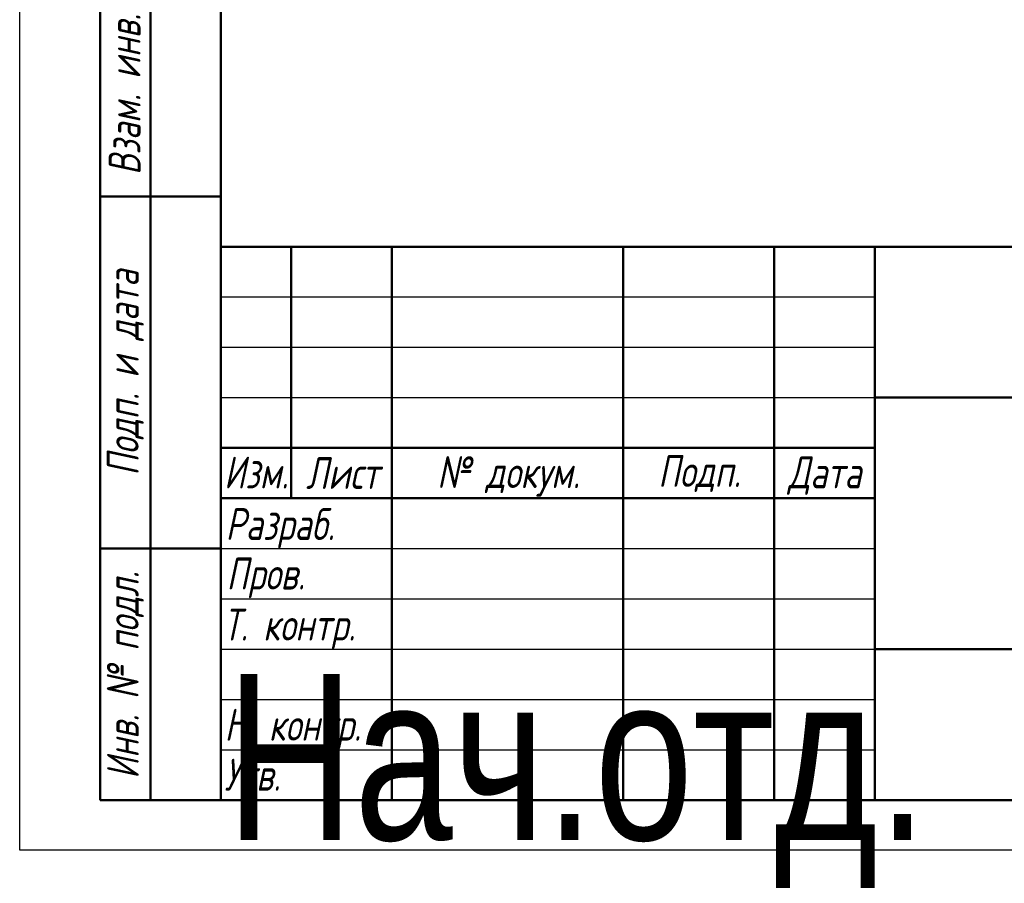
# Model space of a CAD drawing. Header units: millimetres. Extents: x -125 to 744, y -69 to 356.
# Tile 1 of 6: x 0 to 98, y -3 to 83. Entities that reach past the tile are written whole.
import ezdxf
from ezdxf.enums import TextEntityAlignment as Align

# ---------------------------------------------------------------- set-up
doc = ezdxf.new("R2018")
doc.units = ezdxf.units.MM
for name, color, linetype, lineweight in [('Заголовок (ГОСТ)', 7, 'Continuous', 50), ('Кромка (ГОСТ)', 7, 'Continuous', 50), ('Обозначение (ГОСТ)', 7, 'Continuous', 25), ('Эскизная геометрия (ГОСТ)', 7, 'Continuous', 50)]:
    doc.layers.add(name, color=color, linetype=linetype, lineweight=lineweight)
doc.styles.get("Standard").update_dxf_attribs({"font": 'GOST Common Italic.ttf'})
doc.styles.add('Альтернативный текст (ГОСТ)', font='txt', dxfattribs={"width": 0.8})

# ---------------------------------------------------------------- blocks, each defined once
blk = doc.blocks.new('ГОСТ - Доп. графы 1')
at = {"layer": 'Эскизная геометрия (ГОСТ)'}
for p, q in [((-12, 0), (-12, 145)), ((-12, 145), (0, 145)), ((-7, 145), (-7, 0)), ((-12, 110), (-7, 110)), ((-7, 110), (0, 110)), ((-12, 85), (-7, 85)), ((-7, 85), (0, 85)), ((-12, 60), (-7, 60)), ((-7, 60), (0, 60)), ((-12, 25), (-7, 25)), ((-7, 25), (0, 25)), ((0, 0), (-12, 0))]:
    blk.add_line(p, q, dxfattribs=at)
at = {"layer": 'Обозначение (ГОСТ)', "char_height": 3.17, "attachment_point": 5, "rotation": 90, "style": 'Альтернативный текст (ГОСТ)'}
for s, insert, width in [('\\fGOST Common|b0|i1;\\H3.1700;Подп. и дата', (-9.373, 127.414), 34.76787), ('\\fGOST Common|b0|i1;\\H3.1700;Инв. № дубл.', (-8.947, 97.547), 24.84382), ('\\fGOST Common|b0|i1;\\H3.1700;Взам. инв. №', (-9.575, 72.532), 24.86686), ('\\fGOST Common|b0|i1;\\H3.1700;Подп. и дата', (-9.499, 42.471), 35.14856), ('\\fGOST Common|b0|i1;\\H3.1700;Инв. № подл.', (-9.5, 12.411), 24.96181)]:
    blk.add_mtext(s, dxfattribs=dict(at, insert=insert, width=width))
at = {"layer": 'Обозначение (ГОСТ)', "lineweight": 30, "width": 0.8, "flags": 17}
for tag, p in [('Подп._и_дата_2', (-3.532, 127.511)), ('Инв._номер_дубликата', (-3.406, 97.466)), ('Взамен_инв._номера', (-3.46, 72.529)), ('Подп._и_дата_1', (-3.422, 42.352)), ('ИНВЕНТАРНЫЙ_НОМЕР', (-3.329, 12.683))]:
    blk.add_attdef(tag, text='', height=3.17, rotation=90, dxfattribs=at).set_placement(p, align=Align.MIDDLE_CENTER)
blk = doc.blocks.new('Основные надписи ГОСТ - Форма 1')
at = {"layer": 'Заголовок (ГОСТ)'}
for p, q in [((0, 55), (185, 55)), ((0, 0), (0, 55)), ((0, 0), (0, 55)), ((7, 55), (7, 30)), ((17, 55), (17, 0)), ((40, 55), (40, 0)), ((55, 55), (55, 0)), ((65, 55), (65, 0)), ((65, 40), (185, 40)), ((0, 35), (65, 35)), ((0, 30), (65, 30)), ((65, 15), (185, 15)), ((185, 0), (0, 0))]:
    blk.add_line(p, q, dxfattribs=at)
at = {"layer": 'Заголовок (ГОСТ)', "linetype": 'Continuous', "lineweight": 25}
for p, q in [((0, 50), (65, 50)), ((0, 45), (65, 45)), ((0, 40), (65, 40)), ((0, 25), (65, 25)), ((0, 20), (65, 20)), ((0, 15), (65, 15)), ((0, 10), (65, 10)), ((0, 5), (65, 5))]:
    blk.add_line(p, q, dxfattribs=at)
at = {"layer": 'Заголовок (ГОСТ)', "char_height": 3.17, "style": 'Альтернативный текст (ГОСТ)'}
for s, insert, width, attachment_point in [('\\fGOST Common|b0|i1;\\H3.1700;Изм.', (3.505, 32.556), 6.96351, 5), ('\\fGOST Common|b0|i1;\\H3.1700;Лист', (12.101, 32.502), 10.00294, 5), ('\\A0;\\fGOST Common|b0|i1;\\H3.1700;№ докум.', (28.584, 32.156), 22.90693, 5), ('\\fGOST Common|b0|i1;\\H3.1700;Подп.', (47.561, 32.45), 14.879, 5), ('\\fGOST Common|b0|i1;\\H3.1700;Дата', (60.023, 32.24), 9.96136, 5), ('\\fGOST Common|b0|i1;\\H3.1700;Разраб.', (0.468, 27.003), 16.9971, 4), ('\\fGOST Common|b0|i1;\\H3.1700;Пров.', (0.562, 22.076), 17.01916, 4), ('\\A0;\\fGOST Common|b0|i1;\\H3.1700;Т. контр.', (0.231, 17.006), 16.95541, 4), ('\\fGOST Common|b0|i1;\\H3.1700;Н. контр.', (0.365, 7.053), 16.99989, 4), ('\\fGOST Common|b0|i1;\\H3.1700;Утв.', (0.344, 2.515), 17.00831, 4)]:
    blk.add_mtext(s, dxfattribs=dict(at, insert=insert, width=width, attachment_point=attachment_point))
at = {"layer": 'Заголовок (ГОСТ)', "lineweight": 30, "flags": 104}
for tag, height, width, p in [('Изм1', 2.891, 0.7, (3.513, 52.516)), ('Лист1', 2.891, 0.7, (12.031, 52.516)), ('Докум1', 2.891, 0.7, (28.542, 52.483)), ('Изм2', 2.891, 0.7, (3.504, 47.521)), ('Лист2', 2.891, 0.7, (12.012, 47.504)), ('Докум2', 2.891, 0.7, (28.526, 47.497)), ('Изм3', 2.891, 0.7, (3.504, 42.5)), ('Лист3', 2.891, 0.7, (12.012, 42.508)), ('Докум3', 2.891, 0.7, (28.51, 42.479)), ('Изм4', 2.891, 0.7, (3.513, 37.504)), ('Лист4', 2.891, 0.7, (12.004, 37.526)), ('Докум4', 2.891, 0.7, (28.515, 37.52)), ('НАИМЕНОВАНИЕ', 5, 0.8, (100.031, 29.975)), ('Литера', 3.5, 0.8, (137.52, 27.251)), ('Литера2', 3.5, 0.8, (142.512, 27.221)), ('Литера3', 3.5, 0.8, (147.518, 27.211)), ('Масса', 3.5, 0.8, (158.469, 27.533)), ('Масштаб', 3.5, 0.8, (175.997, 27.603)), ('Тип_документа', 3.17, 0.8, (100.078, 17.558)), ('Листов', 3.17, 0.8, (177.459, 17.579)), ('Материал_Класс', 3.5, 0.9, (100, 7.5))]:
    blk.add_attdef(tag, text='', height=height, dxfattribs=dict(at, width=width)).set_placement(p, align=Align.MIDDLE_CENTER)
for tag, height, width, p in [('Подп1', 2.891, 0.7, (40.014, 52.512)), ('Дата1', 2, 0.7, (55.012, 52.513)), ('Подп2', 2.891, 0.7, (40.014, 47.503)), ('Дата2', 2, 0.7, (55.012, 47.491)), ('Подп3', 2.891, 0.7, (40.014, 42.515)), ('Дата3', 2, 0.7, (55.023, 42.521)), ('Подп4', 2.891, 0.7, (40.014, 37.506)), ('Дата4', 2, 0.7, (55.023, 37.509)), ('АВТОР', 3.17, 0.8, (17.411, 27.488)), ('Разработал_Подп.', 2.891, 0.7, (40.045, 27.514)), ('ДАТА_СОЗДАНИЯ', 2, 0.7, (55.009, 27.511)), ('ПРОВЕРИЛ', 3.17, 0.8, (17.408, 22.526)), ('Проверил_Подп.', 2.891, 0.7, (40.045, 22.525)), ('ДАТА_ПРОВЕРКИ', 2, 0.7, (55.022, 22.51)), ('ТЕХНОЛОГ', 3.17, 0.8, (17.334, 17.543)), ('Технолог_Подп.', 2.891, 0.7, (40.045, 17.515)), ('Технолог_Дата', 2, 0.7, (55.015, 17.503)), ('НАЧ._ОТДЕЛА', 3.17, 0.8, (17.462, 12.446)), ('Руководитель_Подп.', 2.891, 0.7, (40.005, 12.505)), ('Руководитель_Дата', 2, 0.7, (55.01, 12.509)), ('Должность_руководителя', 3.17, 0.8, (0.522, 12.514)), ('НОРМОКОНТРОЛЬ', 3.17, 0.8, (17.375, 7.481)), ('Нормоконтроль_Подп.', 2.891, 0.7, (40.045, 7.515)), ('ДАТА_НОРМОКОНТРОЛЯ', 2, 0.7, (55.024, 7.511)), ('УТВЕРДИЛ', 3.17, 0.8, (17.401, 2.507)), ('Утвердил_Подп.', 2.891, 0.7, (40.045, 2.505)), ('ДАТА_УТВЕРЖДЕНИЯ', 2, 0.7, (55.009, 2.498))]:
    blk.add_attdef(tag, text='', height=height, dxfattribs=dict(at, width=width)).set_placement(p, align=Align.MIDDLE_LEFT)
for tag, height, p in [('ОБОЗНАЧЕНИЕ', 5, (125.326, 47.559)), ('ОРГАНИЗАЦИЯ', 3.5, (160.023, 7.599))]:
    blk.add_attdef(tag, text='', height=height, dxfattribs=at).set_placement(p, align=Align.MIDDLE_CENTER)
at = {"layer": 'Заголовок (ГОСТ)', "lineweight": 30, "width": 0.9, "flags": 104}
for tag, p in [('Материал_Наим.', (133.707, 9.751)), ('Материал_ГОСТ', (134.04, 4.057))]:
    blk.add_attdef(tag, text='', height=3.5, dxfattribs=at).set_placement(p, align=Align.MIDDLE_RIGHT)
blk = doc.blocks.new('Рамки ГОСТ_ граница 297x210')
at = {"layer": 'Кромка (ГОСТ)', "lineweight": 25}
for p, q in [((0, 0), (0, 297)), ((210, 0), (0, 0))]:
    blk.add_line(p, q, dxfattribs=at)
at = {"layer": 'Кромка (ГОСТ)'}
for p, q in [((20, 292), (20, 5)), ((20, 5), (205, 5))]:
    blk.add_line(p, q, dxfattribs=at)

msp = doc.modelspace()

# ---------------------------------------------------------------- block references
for name, p in [('Рамки ГОСТ_ граница 297x210', (0, 0)), ('ГОСТ - Доп. графы 1', (20, 5))]:
    msp.add_blockref(name, p)
ref = msp.add_blockref('Основные надписи ГОСТ - Форма 1', (20, 5))
lines = msp.add_mtext('\\W0.8000;Нач.отд.', dxfattribs={"layer": 'Заголовок (ГОСТ)', "insert": (20.522, 17.514), "char_height": 16.47596, "attachment_point": 1})
ref.add_attrib('Должность_руководителя', '', (20.522, 17.514), dxfattribs={"flags": 104}).embed_mtext(lines)
lines = msp.add_mtext('\\W0.8000;', dxfattribs={"layer": 'Заголовок (ГОСТ)', "insert": (37.411, 32.488), "char_height": 22.5926, "attachment_point": 1})
ref.add_attrib('АВТОР', '', (37.411, 32.488), dxfattribs={"flags": 104}).embed_mtext(lines)
lines = msp.add_mtext('\\W0.8000;', dxfattribs={"layer": 'Заголовок (ГОСТ)', "insert": (37.408, 27.526), "char_height": 22.5517, "attachment_point": 1})
ref.add_attrib('ПРОВЕРИЛ', '', (37.408, 27.526), dxfattribs={"flags": 104}).embed_mtext(lines)
lines = msp.add_mtext('\\W0.8000;', dxfattribs={"layer": 'Заголовок (ГОСТ)', "insert": (37.334, 22.543), "char_height": 22.671, "attachment_point": 1})
ref.add_attrib('ТЕХНОЛОГ', '', (37.334, 22.543), dxfattribs={"flags": 104}).embed_mtext(lines)
lines = msp.add_mtext('\\W0.8000;', dxfattribs={"layer": 'Заголовок (ГОСТ)', "insert": (37.462, 17.446), "char_height": 22.555, "attachment_point": 1})
ref.add_attrib('НАЧ._ОТДЕЛА', '', (37.462, 17.446), dxfattribs={"flags": 104}).embed_mtext(lines)
lines = msp.add_mtext('\\W0.8000;', dxfattribs={"layer": 'Заголовок (ГОСТ)', "insert": (37.375, 12.481), "char_height": 22.669, "attachment_point": 1})
ref.add_attrib('НОРМОКОНТРОЛЬ', '', (37.375, 12.481), dxfattribs={"flags": 104}).embed_mtext(lines)
lines = msp.add_mtext('\\W0.8000;', dxfattribs={"layer": 'Заголовок (ГОСТ)', "insert": (37.401, 7.507), "char_height": 22.613, "attachment_point": 1})
ref.add_attrib('УТВЕРДИЛ', '', (37.401, 7.507), dxfattribs={"flags": 104}).embed_mtext(lines)
lines = msp.add_mtext('\\W0.7000;', dxfattribs={"layer": 'Заголовок (ГОСТ)', "insert": (75.012, 57.513), "char_height": 9.9845, "attachment_point": 1})
ref.add_attrib('Дата1', '', (75.012, 57.513), dxfattribs={"flags": 104}).embed_mtext(lines)
lines = msp.add_mtext('\\W0.7000;', dxfattribs={"layer": 'Заголовок (ГОСТ)', "insert": (75.012, 52.491), "char_height": 9.9845, "attachment_point": 1})
ref.add_attrib('Дата2', '', (75.012, 52.491), dxfattribs={"flags": 104}).embed_mtext(lines)
lines = msp.add_mtext('\\W0.7000;', dxfattribs={"layer": 'Заголовок (ГОСТ)', "insert": (75.023, 47.521), "char_height": 9.9712, "attachment_point": 1})
ref.add_attrib('Дата3', '', (75.023, 47.521), dxfattribs={"flags": 104}).embed_mtext(lines)
lines = msp.add_mtext('\\W0.7000;', dxfattribs={"layer": 'Заголовок (ГОСТ)', "insert": (75.023, 42.509), "char_height": 9.9886, "attachment_point": 1})
ref.add_attrib('Дата4', '', (75.023, 42.509), dxfattribs={"flags": 104}).embed_mtext(lines)
lines = msp.add_mtext('\\W0.7000;', dxfattribs={"layer": 'Заголовок (ГОСТ)', "insert": (75.009, 32.511), "char_height": 9.9804, "attachment_point": 1})
ref.add_attrib('ДАТА_СОЗДАНИЯ', '', (75.009, 32.511), dxfattribs={"flags": 104}).embed_mtext(lines)
lines = msp.add_mtext('\\W0.7000;', dxfattribs={"layer": 'Заголовок (ГОСТ)', "insert": (75.022, 27.51), "char_height": 9.9577, "attachment_point": 1})
ref.add_attrib('ДАТА_ПРОВЕРКИ', '', (75.022, 27.51), dxfattribs={"flags": 104}).embed_mtext(lines)
lines = msp.add_mtext('\\W0.7000;', dxfattribs={"layer": 'Заголовок (ГОСТ)', "insert": (75.015, 22.503), "char_height": 9.9863, "attachment_point": 1})
ref.add_attrib('Технолог_Дата', '', (75.015, 22.503), dxfattribs={"flags": 104}).embed_mtext(lines)
lines = msp.add_mtext('\\W0.7000;', dxfattribs={"layer": 'Заголовок (ГОСТ)', "insert": (75.01, 17.509), "char_height": 9.9902, "attachment_point": 1})
ref.add_attrib('Руководитель_Дата', '', (75.01, 17.509), dxfattribs={"flags": 104}).embed_mtext(lines)
lines = msp.add_mtext('\\W0.7000;', dxfattribs={"layer": 'Заголовок (ГОСТ)', "insert": (75.024, 12.511), "char_height": 9.9825, "attachment_point": 1})
ref.add_attrib('ДАТА_НОРМОКОНТРОЛЯ', '', (75.024, 12.511), dxfattribs={"flags": 104}).embed_mtext(lines)
lines = msp.add_mtext('\\W0.7000;', dxfattribs={"layer": 'Заголовок (ГОСТ)', "insert": (75.009, 7.498), "char_height": 9.9968, "attachment_point": 1})
ref.add_attrib('ДАТА_УТВЕРЖДЕНИЯ', '', (75.009, 7.498), dxfattribs={"flags": 104}).embed_mtext(lines)
lines = msp.add_mtext('\\W0.7000;', dxfattribs={"layer": 'Заголовок (ГОСТ)', "insert": (60.014, 57.512), "char_height": 14.92, "attachment_point": 1})
ref.add_attrib('Подп1', '', (60.014, 57.512), dxfattribs={"flags": 104}).embed_mtext(lines)
lines = msp.add_mtext('\\W0.7000;', dxfattribs={"layer": 'Заголовок (ГОСТ)', "insert": (60.014, 52.503), "char_height": 14.9856, "attachment_point": 1})
ref.add_attrib('Подп2', '', (60.014, 52.503), dxfattribs={"flags": 104}).embed_mtext(lines)
lines = msp.add_mtext('\\W0.7000;', dxfattribs={"layer": 'Заголовок (ГОСТ)', "insert": (60.014, 47.515), "char_height": 14.9856, "attachment_point": 1})
ref.add_attrib('Подп3', '', (60.014, 47.515), dxfattribs={"flags": 104}).embed_mtext(lines)
lines = msp.add_mtext('\\W0.7000;', dxfattribs={"layer": 'Заголовок (ГОСТ)', "insert": (60.014, 42.506), "char_height": 14.9659, "attachment_point": 1})
ref.add_attrib('Подп4', '', (60.014, 42.506), dxfattribs={"flags": 104}).embed_mtext(lines)
lines = msp.add_mtext('\\W0.7000;', dxfattribs={"layer": 'Заголовок (ГОСТ)', "insert": (60.045, 32.514), "char_height": 14.9596, "attachment_point": 1})
ref.add_attrib('Разработал_Подп.', '', (60.045, 32.514), dxfattribs={"flags": 104}).embed_mtext(lines)
lines = msp.add_mtext('\\W0.7000;', dxfattribs={"layer": 'Заголовок (ГОСТ)', "insert": (60.045, 27.525), "char_height": 14.9397, "attachment_point": 1})
ref.add_attrib('Проверил_Подп.', '', (60.045, 27.525), dxfattribs={"flags": 104}).embed_mtext(lines)
lines = msp.add_mtext('\\W0.7000;', dxfattribs={"layer": 'Заголовок (ГОСТ)', "insert": (60.045, 22.515), "char_height": 14.9397, "attachment_point": 1})
ref.add_attrib('Технолог_Подп.', '', (60.045, 22.515), dxfattribs={"flags": 104}).embed_mtext(lines)
lines = msp.add_mtext('\\W0.7000;', dxfattribs={"layer": 'Заголовок (ГОСТ)', "insert": (60.005, 17.505), "char_height": 14.9795, "attachment_point": 1})
ref.add_attrib('Руководитель_Подп.', '', (60.005, 17.505), dxfattribs={"flags": 104}).embed_mtext(lines)
lines = msp.add_mtext('\\W0.7000;', dxfattribs={"layer": 'Заголовок (ГОСТ)', "insert": (60.045, 12.515), "char_height": 14.9397, "attachment_point": 1})
ref.add_attrib('Нормоконтроль_Подп.', '', (60.045, 12.515), dxfattribs={"flags": 104}).embed_mtext(lines)
lines = msp.add_mtext('\\W0.7000;', dxfattribs={"layer": 'Заголовок (ГОСТ)', "insert": (60.045, 7.505), "char_height": 14.9596, "attachment_point": 1})
ref.add_attrib('Утвердил_Подп.', '', (60.045, 7.505), dxfattribs={"flags": 104}).embed_mtext(lines)
lines = msp.add_mtext('\\W0.7000;', dxfattribs={"layer": 'Заголовок (ГОСТ)', "insert": (48.542, 57.483), "char_height": 22.947, "attachment_point": 1})
ref.add_attrib('Докум1', '', (48.542, 57.483), dxfattribs={"flags": 104}).embed_mtext(lines)
lines = msp.add_mtext('\\W0.7000;', dxfattribs={"layer": 'Заголовок (ГОСТ)', "insert": (48.526, 52.497), "char_height": 22.9782, "attachment_point": 1})
ref.add_attrib('Докум2', '', (48.526, 52.497), dxfattribs={"flags": 104}).embed_mtext(lines)
lines = msp.add_mtext('\\W0.7000;', dxfattribs={"layer": 'Заголовок (ГОСТ)', "insert": (48.51, 47.479), "char_height": 22.947, "attachment_point": 1})
ref.add_attrib('Докум3', '', (48.51, 47.479), dxfattribs={"flags": 104}).embed_mtext(lines)
lines = msp.add_mtext('\\W0.7000;', dxfattribs={"layer": 'Заголовок (ГОСТ)', "insert": (48.515, 42.52), "char_height": 22.9741, "attachment_point": 1})
ref.add_attrib('Докум4', '', (48.515, 42.52), dxfattribs={"flags": 104}).embed_mtext(lines)
lines = msp.add_mtext('\\W0.7000;', dxfattribs={"layer": 'Заголовок (ГОСТ)', "insert": (32.031, 57.516), "char_height": 9.9931, "attachment_point": 1})
ref.add_attrib('Лист1', '', (32.031, 57.516), dxfattribs={"flags": 104}).embed_mtext(lines)
lines = msp.add_mtext('\\W0.7000;', dxfattribs={"layer": 'Заголовок (ГОСТ)', "insert": (32.012, 52.504), "char_height": 9.9781, "attachment_point": 1})
ref.add_attrib('Лист2', '', (32.012, 52.504), dxfattribs={"flags": 104}).embed_mtext(lines)
lines = msp.add_mtext('\\W0.7000;', dxfattribs={"layer": 'Заголовок (ГОСТ)', "insert": (32.012, 47.508), "char_height": 9.9781, "attachment_point": 1})
ref.add_attrib('Лист3', '', (32.012, 47.508), dxfattribs={"flags": 104}).embed_mtext(lines)
lines = msp.add_mtext('\\W0.7000;', dxfattribs={"layer": 'Заголовок (ГОСТ)', "insert": (32.004, 42.526), "char_height": 9.9936, "attachment_point": 1})
ref.add_attrib('Лист4', '', (32.004, 42.526), dxfattribs={"flags": 104}).embed_mtext(lines)
lines = msp.add_mtext('\\W0.7000;', dxfattribs={"layer": 'Заголовок (ГОСТ)', "insert": (23.513, 57.516), "char_height": 7.004, "attachment_point": 1})
ref.add_attrib('Изм1', '', (23.513, 57.516), dxfattribs={"flags": 104}).embed_mtext(lines)
lines = msp.add_mtext('\\W0.7000;', dxfattribs={"layer": 'Заголовок (ГОСТ)', "insert": (23.504, 52.521), "char_height": 6.9877, "attachment_point": 1})
ref.add_attrib('Изм2', '', (23.504, 52.521), dxfattribs={"flags": 104}).embed_mtext(lines)
lines = msp.add_mtext('\\W0.7000;', dxfattribs={"layer": 'Заголовок (ГОСТ)', "insert": (23.504, 47.5), "char_height": 7.0203, "attachment_point": 1})
ref.add_attrib('Изм3', '', (23.504, 47.5), dxfattribs={"flags": 104}).embed_mtext(lines)
lines = msp.add_mtext('\\W0.7000;', dxfattribs={"layer": 'Заголовок (ГОСТ)', "insert": (23.513, 42.504), "char_height": 7.004, "attachment_point": 1})
ref.add_attrib('Изм4', '', (23.513, 42.504), dxfattribs={"flags": 104}).embed_mtext(lines)

doc.saveas('drawing.dxf')
